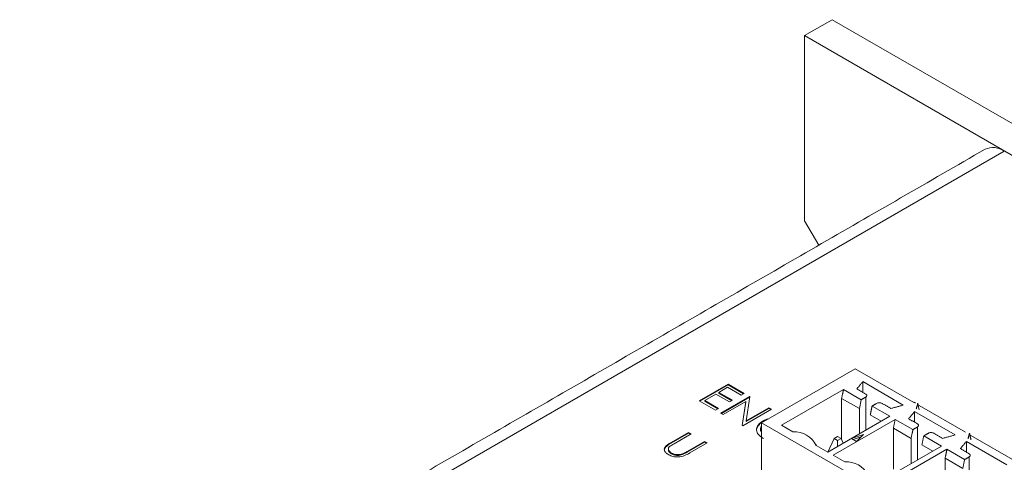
# Model space of a CAD drawing. Header units: inches. Extents: x 0.2 to 16.3, y 0.2 to 11.5.
# Tile 21 of 71: x 1.4 to 2.8, y 3 to 3.6. Entities that reach past the tile are written whole.
import ezdxf

# ---------------------------------------------------------------- set-up
doc = ezdxf.new("R2010")
doc.units = ezdxf.units.IN
doc.header["$MEASUREMENT"] = 0

msp = doc.modelspace()

# ---------------------------------------------------------------- linework, layer by layer
at = {"color": 7, "linetype": 'Continuous', "lineweight": 15}
for p, q in [((2.5284, 3.6087), (2.4907, 3.5869)), ((4.8854, 2.248), (2.5284, 3.6087)), ((4.8477, 2.2262), (2.4907, 3.5869)), ((2.4907, 3.5869), (2.4907, 3.3338)), ((2.7636, 3.429), (0.9176, 2.3633)), ((2.4907, 3.3338), (2.51, 3.3003)), ((2.4319, 3.0577), (2.5599, 3.1316)), ((2.5599, 3.1316), (2.6398, 3.0855)), ((2.3467, 3.0879), (2.386, 3.1106)), ((2.3476, 3.0874), (2.386, 3.1095)), ((2.386, 3.1106), (2.4082, 3.0978)), ((2.386, 3.1095), (2.386, 3.1106)), ((2.386, 3.1095), (2.4072, 3.0973)), ((2.6256, 3.0819), (2.5703, 3.1139)), ((2.5703, 3.0993), (2.5703, 3.1139)), ((2.3694, 3.0969), (2.3543, 3.0882)), ((2.388, 3.0862), (2.3694, 3.0969)), ((2.3855, 3.1062), (2.3734, 3.0992)), ((2.3734, 3.0992), (2.392, 3.0885)), ((2.3734, 3.0982), (2.3734, 3.0992)), ((2.3734, 3.0982), (2.3911, 3.0879)), ((2.4041, 3.0955), (2.3855, 3.1062)), ((2.4082, 3.0978), (2.4041, 3.0955)), ((2.5438, 3.1031), (2.459, 3.0542)), ((2.568, 3.0892), (2.5438, 3.1031)), ((2.3689, 3.0751), (2.3467, 3.0879)), ((2.3543, 3.0882), (2.3729, 3.0774)), ((2.3543, 3.0871), (2.3543, 3.0882)), ((2.3543, 3.0871), (2.372, 3.0769)), ((2.3759, 3.071), (2.4152, 3.0937)), ((2.3769, 3.0705), (2.4152, 3.0926)), ((2.4103, 3.0868), (2.3795, 3.069)), ((2.392, 3.0885), (2.388, 3.0862)), ((2.4053, 3.0541), (2.4103, 3.0868)), ((2.4055, 3.054), (2.4103, 3.0857)), ((2.4103, 3.0857), (2.4103, 3.0868)), ((2.416, 3.0933), (2.411, 3.0605)), ((2.4152, 3.0937), (2.416, 3.0933)), ((2.4152, 3.0926), (2.4152, 3.0937)), ((2.4152, 3.0926), (2.4158, 3.0923)), ((2.5413, 3.091), (2.5413, 3.035)), ((2.5655, 3.077), (2.5413, 3.091)), ((2.5655, 3.077), (2.568, 3.0892)), ((2.5742, 3.0928), (2.5742, 3.0476)), ((2.3729, 3.0774), (2.3689, 3.0751)), ((2.3795, 3.069), (2.3759, 3.071)), ((2.4454, 3.0763), (2.4061, 3.0536)), ((2.411, 3.0605), (2.4419, 3.0783)), ((2.411, 3.0594), (2.4419, 3.0772)), ((2.4419, 3.0783), (2.4454, 3.0763)), ((2.4419, 3.0772), (2.4419, 3.0783)), ((2.4419, 3.0772), (2.4445, 3.0757)), ((2.5655, 3.077), (2.5655, 3.0426)), ((2.5804, 3.0684), (2.5953, 3.0598)), ((2.6071, 3.0666), (2.5828, 3.0806)), ((2.6963, 3.0411), (2.641, 3.073)), ((2.641, 3.0585), (2.641, 3.073)), ((2.6473, 3.0812), (2.7105, 3.0447)), ((2.411, 3.0594), (2.411, 3.0605)), ((3.0234, 2.7163), (2.4319, 3.0577)), ((2.4319, 3.0577), (2.4319, 2.9334)), ((2.4341, 3.0593), (2.4341, 3.0604)), ((2.5223, 3.0177), (2.6071, 3.0666)), ((2.6145, 3.0623), (2.5297, 3.0134)), ((2.6387, 3.0483), (2.6145, 3.0623)), ((2.3085, 3.0309), (2.3322, 3.0446)), ((2.3085, 3.0299), (2.3322, 3.0436)), ((2.3357, 3.0426), (2.3122, 3.029)), ((2.3322, 3.0446), (2.3357, 3.0426)), ((2.3322, 3.0436), (2.3322, 3.0446)), ((2.3322, 3.0436), (2.3348, 3.0421)), ((2.4061, 3.0536), (2.4053, 3.0541)), ((2.459, 3.0542), (2.4748, 3.0451)), ((2.5712, 3.0416), (2.5547, 3.0361)), ((2.5617, 3.0321), (2.5712, 3.0416)), ((2.612, 3.0502), (2.612, 2.9942)), ((2.6362, 3.0362), (2.612, 3.0502)), ((2.6449, 3.0519), (2.6449, 3.0068)), ((2.3085, 3.0299), (2.3085, 3.0309)), ((2.3303, 3.0185), (2.3538, 3.0321)), ((2.3303, 3.0175), (2.3538, 3.0311)), ((2.3574, 3.0301), (2.3336, 3.0164)), ((2.3538, 3.0321), (2.3574, 3.0301)), ((2.3538, 3.0311), (2.3538, 3.0321)), ((2.3538, 3.0311), (2.3564, 3.0296)), ((2.5223, 3.0177), (2.5309, 3.0363)), ((2.5358, 3.0391), (2.5309, 3.0363)), ((2.5309, 3.0363), (2.5358, 3.0335)), ((2.5407, 3.0363), (2.5358, 3.0391)), ((2.5358, 3.0335), (2.5407, 3.0363)), ((2.5358, 3.0255), (2.5358, 3.0335)), ((2.5436, 3.03), (2.5407, 3.0363)), ((2.5547, 3.0361), (2.5617, 3.0321)), ((2.5679, 3.0384), (2.557, 3.0347)), ((2.6362, 3.0362), (2.6362, 3.0018)), ((2.6778, 3.0258), (2.6535, 3.0398)), ((2.7671, 3.0003), (2.7118, 3.0322)), ((2.7118, 3.0176), (2.7118, 3.0322)), ((2.718, 3.0404), (2.7813, 3.0039)), ((2.3009, 3.0247), (2.3009, 3.0257)), ((2.3087, 3.0152), (2.3087, 3.0163)), ((2.3238, 3.0142), (2.3238, 3.0152)), ((2.3303, 3.0175), (2.3303, 3.0185)), ((2.5065, 3.0268), (2.5223, 3.0177)), ((2.593, 2.9768), (2.6778, 3.0258)), ((2.6852, 3.0215), (2.6004, 2.9726)), ((2.6511, 3.0276), (2.666, 3.019)), ((2.7094, 3.0075), (2.6852, 3.0215)), ((2.5297, 3.0134), (2.5455, 3.0043)), ((2.6827, 3.0093), (2.6827, 2.9534)), ((2.7069, 2.9954), (2.6827, 3.0093)), ((2.7156, 3.0111), (2.7156, 2.966))]:
    msp.add_line(p, q, dxfattribs=at)
for centre, radius, start, end in [((2.7482, 3.4074), 0.0265, 54.3824, 114.3071), ((2.6406, 3.0846), 0.00115, 350.7833, 129.2041), ((2.4774, 3.0131), 0.0321, 25.2464, 94.759), ((2.5482, 2.9723), 0.0321, 25.2464, 94.759)]:
    msp.add_arc(centre, radius, start, end, dxfattribs=at)
for points in [[(2.7373, 3.4316), (0.8913, 2.3659)], [(2.5621, 3.1041), (2.5703, 3.1139)], [(2.5438, 3.1031), (2.5413, 3.091)], [(2.5742, 3.097), (2.5621, 3.1041)], [(2.568, 3.0892), (2.5742, 3.0928)], [(2.5891, 3.0842), (2.5828, 3.0806)], [(2.6087, 3.0772), (2.5965, 3.0842)], [(2.6256, 3.0819), (2.6087, 3.0772)], [(2.6454, 3.0844), (2.6433, 3.0766)], [(2.6472, 3.0755), (2.6454, 3.0844)], [(2.5828, 3.0806), (2.5804, 3.0684)], [(2.6328, 3.0632), (2.641, 3.073)], [(2.4341, 3.0604), (2.441, 3.063)], [(2.6145, 3.0623), (2.612, 3.0502)], [(2.6449, 3.0562), (2.6328, 3.0632)], [(2.6362, 3.0362), (2.6387, 3.0483)], [(2.6387, 3.0483), (2.6449, 3.0519)], [(2.6598, 3.0434), (2.6535, 3.0398)], [(2.6794, 3.0363), (2.6672, 3.0434)], [(2.7161, 3.0436), (2.714, 3.0358)], [(2.718, 3.0346), (2.7161, 3.0436)], [(2.5066, 3.0267), (2.5061, 3.0284)], [(2.6535, 3.0398), (2.6511, 3.0276)], [(2.6963, 3.0411), (2.6794, 3.0363)], [(2.7035, 3.0224), (2.7118, 3.0322)], [(2.3045, 3.0221), (2.3045, 3.0207)], [(2.6852, 3.0215), (2.6827, 3.0093)], [(2.7156, 3.0154), (2.7035, 3.0224)], [(2.7069, 2.9954), (2.7094, 3.0075)], [(2.7094, 3.0075), (2.7156, 3.0111)]]:
    msp.add_open_spline(points, degree=1, dxfattribs=at)
for points, knots in [([(2.5742, 3.0928), (2.5747, 3.0931), (2.5755, 3.0937), (2.5759, 3.0949), (2.5755, 3.0961), (2.5747, 3.0967), (2.5742, 3.097)], [0, 0, 0, 0, 0.249999, 0.499997, 0.749997, 1, 1, 1, 1]), ([(2.5965, 3.0842), (2.596, 3.0844), (2.5949, 3.0849), (2.5928, 3.0851), (2.5907, 3.0849), (2.5896, 3.0844), (2.5891, 3.0842)], [0, 0, 0, 0, 0.25, 0.500004, 0.75, 1, 1, 1, 1]), ([(2.425, 3.0495), (2.4258, 3.0518), (2.4272, 3.0559), (2.432, 3.059), (2.4341, 3.0604)], [0, 0, 0, 0, 0.5590282, 1, 1, 1, 1]), ([(2.425, 3.0484), (2.4258, 3.0507), (2.4272, 3.0548), (2.432, 3.058), (2.4341, 3.0593)], [0, 0, 0, 0, 0.5590282, 1, 1, 1, 1]), ([(2.6449, 3.0519), (2.6454, 3.0522), (2.6462, 3.0529), (2.6466, 3.0541), (2.6462, 3.0553), (2.6454, 3.0559), (2.6449, 3.0562)], [0, 0, 0, 0, 0.25, 0.499996, 0.75, 1, 1, 1, 1]), ([(2.4344, 3.0361), (2.4312, 3.0383), (2.4255, 3.0422), (2.4252, 3.0472), (2.425, 3.0495)], [0, 0, 0, 0, 0.5598049, 1, 1, 1, 1]), ([(2.4316, 3.053), (2.4306, 3.051), (2.4296, 3.0489), (2.4307, 3.0469), (2.4307, 3.0469)], [0, 0, 0, 0, 0.994883, 1, 1, 1, 1]), ([(2.4313, 3.0498), (2.4307, 3.0484), (2.43, 3.0471), (2.4307, 3.0458), (2.4307, 3.0458)], [0, 0, 0, 0, 0.992047, 1, 1, 1, 1]), ([(2.6672, 3.0434), (2.6667, 3.0436), (2.6656, 3.0441), (2.6635, 3.0443), (2.6614, 3.0441), (2.6603, 3.0436), (2.6598, 3.0434)], [0, 0, 0, 0, 0.250003, 0.500003, 0.750001, 1, 1, 1, 1]), ([(2.3009, 3.0257), (2.3022, 3.0268), (2.3045, 3.0286), (2.3072, 3.0302), (2.3085, 3.0309)], [0, 0, 0, 0, 0.5594978, 1, 1, 1, 1]), ([(2.3009, 3.0247), (2.3022, 3.0257), (2.3045, 3.0275), (2.3072, 3.0292), (2.3085, 3.0299)], [0, 0, 0, 0, 0.5594978, 1, 1, 1, 1]), ([(2.3122, 3.029), (2.3112, 3.0284), (2.3094, 3.0274), (2.3078, 3.0264), (2.3071, 3.0259)], [0, 0, 0, 0, 0.56013, 1, 1, 1, 1]), ([(2.3049, 3.0139), (2.3035, 3.0148), (2.3007, 3.0166), (2.2989, 3.0199), (2.2989, 3.0231), (2.3002, 3.0249), (2.3009, 3.0257)], [0, 0, 0, 0, 0.280221, 0.559914, 0.77995, 1, 1, 1, 1]), ([(2.2991, 3.0195), (2.2991, 3.0203), (2.2989, 3.0221), (2.3002, 3.0238), (2.3009, 3.0247)], [0, 0, 0, 0, 0.469201, 1, 1, 1, 1]), ([(2.3071, 3.0259), (2.3062, 3.0251), (2.3043, 3.0234), (2.3045, 3.0197), (2.3071, 3.0176), (2.3087, 3.0163)], [0, 0, 0, 0, 0.281059, 0.56082, 1, 1, 1, 1]), ([(2.3048, 3.0209), (2.3048, 3.0203), (2.3046, 3.0182), (2.307, 3.0165), (2.3087, 3.0152)], [0, 0, 0, 0, 0.258578, 1, 1, 1, 1]), ([(2.3336, 3.0164), (2.3314, 3.0151), (2.327, 3.0127), (2.3188, 3.0107), (2.3106, 3.0112), (2.3068, 3.013), (2.3049, 3.0139)], [0, 0, 0, 0, 0.281654, 0.560111, 0.780079, 1, 1, 1, 1]), ([(2.3087, 3.0163), (2.3099, 3.0158), (2.3123, 3.0146), (2.3166, 3.0141), (2.3206, 3.0143), (2.3227, 3.0149), (2.3238, 3.0152)], [0, 0, 0, 0, 0.279785, 0.559378, 0.779569, 1, 1, 1, 1]), ([(2.3087, 3.0152), (2.3099, 3.0147), (2.3123, 3.0136), (2.3166, 3.013), (2.3206, 3.0132), (2.3227, 3.0139), (2.3238, 3.0142)], [0, 0, 0, 0, 0.279785, 0.559378, 0.779569, 1, 1, 1, 1]), ([(2.3238, 3.0152), (2.3251, 3.0158), (2.3274, 3.0168), (2.3294, 3.018), (2.3303, 3.0185)], [0, 0, 0, 0, 0.559624, 1, 1, 1, 1]), ([(2.3238, 3.0142), (2.3251, 3.0147), (2.3274, 3.0158), (2.3294, 3.0169), (2.3303, 3.0175)], [0, 0, 0, 0, 0.559624, 1, 1, 1, 1]), ([(2.7156, 3.0111), (2.7161, 3.0114), (2.7169, 3.012), (2.7173, 3.0133), (2.7169, 3.0145), (2.7161, 3.0151), (2.7156, 3.0154)], [0, 0, 0, 0, 0.249999, 0.499997, 0.749999, 1, 1, 1, 1])]:
    msp.add_open_spline(points, degree=3, knots=knots, dxfattribs=at)

doc.saveas('drawing.dxf')
